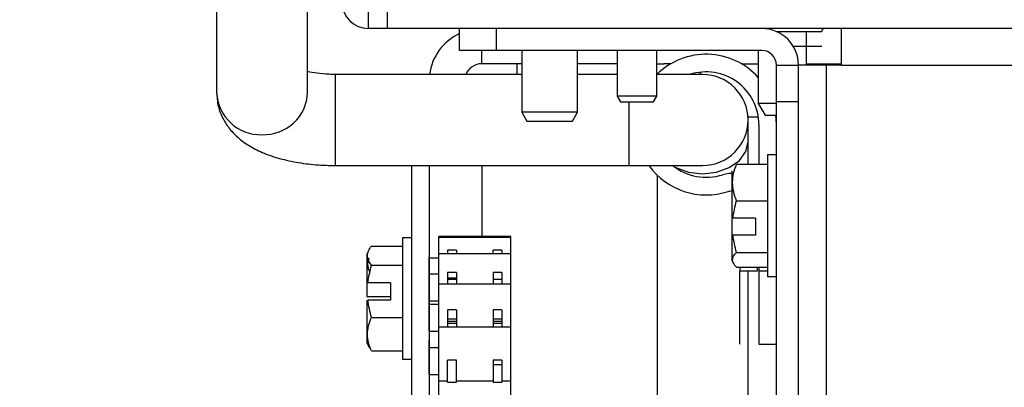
# Model space of a CAD drawing. Header units: inches. Extents: x 170 to 284, y 215 to 248.
# Tile 59 of 202: x 182.1863 to 182.3, y 224.3846 to 224.4271. Entities that reach past the tile are written whole.
import ezdxf

# ---------------------------------------------------------------- set-up
doc = ezdxf.new("R2010")
doc.units = ezdxf.units.IN
doc.header["$LTSCALE"] = 0.25
doc.header["$MEASUREMENT"] = 0
doc.layers.add('ANNOTATIONS', color=1, linetype='Continuous')
doc.layers.add('RH BENCH MOUNT', color=7, linetype='Continuous')
doc.styles.add('ARIAL', font='arial.ttf', dxfattribs={"height": 0.09375})
doc.dimstyles.new('STANDARD$0', dxfattribs={"dimtxt": 0.09375, "dimasz": 0.09375, "dimexe": 0.03125, "dimexo": 0.046875, "dimgap": 0.09, "dimtad": 0, "dimtih": 1, "dimtoh": 1, "dimdec": 4, "dimzin": 0, "dimdsep": 46, "dimtxsty": 'ARIAL', "dimcen": 0.09, "dimadec": 0, "dimazin": 0, "dimtfac": 1, "dimtdec": 4, "dimtofl": 0, "dimtmove": 0, "dimatfit": 1, "dimfxl": 1, "dimtolj": 1, "dimtzin": 0, "dimarcsym": 0})

# ---------------------------------------------------------------- blocks, each defined once
blk = doc.blocks.new('*D34')
at = {"layer": 'ANNOTATIONS', "color": 0, "lineweight": -2, "transparency": 16777216}
for p, q in [((182.0619612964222, 225.1031551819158), (182.0619612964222, 225.3047460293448)), ((182.6176742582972, 224.2929873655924), (182.6176742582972, 225.3047460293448)), ((181.9682112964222, 225.2734960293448), (181.8744612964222, 225.2734960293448)), ((182.7114242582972, 225.2734960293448), (182.8051742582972, 225.2734960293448))]:
    blk.add_line(p, q, dxfattribs=at)
at = {"layer": 'ANNOTATIONS', "color": 0, "transparency": 16777216}
for points in [[(181.9682112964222, 225.2891210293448), (181.9682112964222, 225.2578710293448), (182.0619612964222, 225.2734960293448)], [(182.7114242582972, 225.2891210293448), (182.7114242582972, 225.2578710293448), (182.6176742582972, 225.2734960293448)]]:
    blk.add_solid(points, dxfattribs=at)
at = {"layer": 'defpoints', "color": 0, "transparency": 16777216}
for p in [(182.6176742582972, 225.2734960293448), (182.0619612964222, 225.0562801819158), (182.6176742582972, 224.2461123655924)]:
    blk.add_point(p, dxfattribs=at)
at = {"layer": 'ANNOTATIONS', "color": 0, "transparency": 16777216, "insert": (183.0954961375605, 225.2734960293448), "char_height": 0.09375, "attachment_point": 5, "style": 'ARIAL'}
blk.add_mtext('\\A1;24 1/2"', dxfattribs=at)

msp = doc.modelspace()

# ---------------------------------------------------------------- linework, layer by layer
at = {"layer": 'RH BENCH MOUNT'}
for p, q in [((182.2090125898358, 224.4440574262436), (182.2090125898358, 224.4186525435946)), ((182.2195243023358, 224.4186525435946), (182.2195243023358, 224.4416450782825)), ((182.2287307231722, 224.4260400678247), (182.2287307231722, 224.4290850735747)), ((182.2265334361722, 224.4280678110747), (182.2265334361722, 224.4260400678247)), ((182.2287307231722, 224.4260400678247), (182.2265334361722, 224.4260400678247)), ((182.2811299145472, 224.4260400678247), (182.2287307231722, 224.4260400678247)), ((182.2370485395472, 224.4234969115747), (182.2370485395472, 224.4260400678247)), ((182.2412871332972, 224.4260400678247), (182.2412871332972, 224.4234969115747)), ((182.2736357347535, 224.4257009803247), (182.2788953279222, 224.4257009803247)), ((182.2771320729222, 224.4218014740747), (182.2771320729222, 224.4257009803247)), ((182.2811299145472, 224.4260400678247), (182.2811299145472, 224.4218014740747)), ((182.4455873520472, 224.4260400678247), (182.2811299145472, 224.4260400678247)), ((182.2412871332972, 224.4234969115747), (182.2370485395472, 224.4234969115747)), ((182.2396516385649, 224.4219631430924), (182.2396516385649, 224.4234969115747)), ((182.2719745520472, 224.4234969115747), (182.2412871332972, 224.4234969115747)), ((182.2442609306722, 224.4234969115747), (182.2442609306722, 224.4163692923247)), ((182.2507035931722, 224.4163692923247), (182.2507035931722, 224.4234969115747)), ((182.2552778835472, 224.4234969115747), (182.2552778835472, 224.4182342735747)), ((182.2598555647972, 224.4182342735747), (182.2598555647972, 224.4234969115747)), ((182.2715710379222, 224.4234969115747), (182.2715710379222, 224.4173865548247)), ((182.2755991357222, 224.4239987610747), (182.2788953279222, 224.4239987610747)), ((182.2442609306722, 224.4219631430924), (182.2396516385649, 224.4219631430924)), ((182.2437206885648, 224.4207327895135), (182.2437206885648, 224.4219631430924)), ((182.2552778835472, 224.4219631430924), (182.2507035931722, 224.4219631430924)), ((182.2598555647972, 224.4219631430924), (182.2606750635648, 224.4219631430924)), ((182.2614651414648, 224.4219631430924), (182.2606750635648, 224.4219631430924)), ((182.2696325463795, 224.4219631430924), (182.2715710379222, 224.4219631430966)), ((182.2771320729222, 224.4219631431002), (182.2811299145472, 224.4219631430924)), ((182.2649136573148, 224.4207282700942), (182.2649136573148, 224.4209968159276)), ((182.2736699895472, 224.4175628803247), (182.2736699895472, 224.4218014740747)), ((182.2736699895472, 224.4218014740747), (182.2762131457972, 224.4218014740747)), ((182.2794344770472, 224.4218014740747), (182.2762131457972, 224.4218014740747)), ((182.2762131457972, 224.3599858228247), (182.2762131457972, 224.4218014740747)), ((182.2811299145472, 224.4218014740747), (182.2794344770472, 224.4218014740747)), ((182.2794344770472, 224.3599858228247), (182.2794344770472, 224.4218014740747)), ((182.2811299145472, 224.4218014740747), (182.4455873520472, 224.4218014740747)), ((182.2442609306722, 224.4207327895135), (182.2227456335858, 224.4207327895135)), ((182.2227456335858, 224.4106037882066), (182.2227456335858, 224.4207327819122)), ((182.2552778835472, 224.4207327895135), (182.2507035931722, 224.4207327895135)), ((182.2651315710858, 224.4207327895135), (182.2598555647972, 224.4207327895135)), ((182.2552778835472, 224.4182342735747), (182.255669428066, 224.4175560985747)), ((182.2592157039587, 224.4182342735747), (182.2552778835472, 224.4182342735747)), ((182.255669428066, 224.4175560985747), (182.2589336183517, 224.4175560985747)), ((182.2566543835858, 224.4102210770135), (182.2566543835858, 224.4175560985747)), ((182.2589336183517, 224.4175560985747), (182.2594640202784, 224.4175560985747)), ((182.2598555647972, 224.4182342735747), (182.2592157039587, 224.4182342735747)), ((182.2594640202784, 224.4175560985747), (182.2598555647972, 224.4182342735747)), ((182.2715710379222, 224.4173865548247), (182.2723541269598, 224.4160302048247)), ((182.2722284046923, 224.4173865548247), (182.2715710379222, 224.4173865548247)), ((182.2736699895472, 224.4173865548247), (182.2722284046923, 224.4173865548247)), ((182.2736699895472, 224.3642244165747), (182.2736699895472, 224.4175628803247)), ((182.2762131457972, 224.4175628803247), (182.2736699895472, 224.4175628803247)), ((182.2442609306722, 224.4163692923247), (182.2448482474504, 224.4153520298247)), ((182.2507035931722, 224.4163692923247), (182.2442609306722, 224.4163692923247)), ((182.250116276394, 224.4153520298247), (182.2507035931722, 224.4163692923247)), ((182.2448482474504, 224.4153520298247), (182.250116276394, 224.4153520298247)), ((182.2703734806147, 224.4158595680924), (182.2715661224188, 224.4158595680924)), ((182.2703874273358, 224.4129940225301), (182.2703874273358, 224.4154769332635)), ((182.2723541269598, 224.4160302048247), (182.2728263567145, 224.4160302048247)), ((182.2728263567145, 224.4160302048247), (182.2736699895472, 224.4160302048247)), ((182.2736699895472, 224.4149434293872), (182.2735969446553, 224.4160302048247)), ((182.2736181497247, 224.4158595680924), (182.2736699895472, 224.4158595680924)), ((182.2716354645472, 224.4149434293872), (182.2716354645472, 224.4103662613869)), ((182.2703874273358, 224.4103662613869), (182.2703874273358, 224.4129940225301)), ((182.2227456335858, 224.4102210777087), (182.2227456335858, 224.4106037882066)), ((182.2736699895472, 224.4114423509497), (182.2726188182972, 224.4114423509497)), ((182.2726188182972, 224.4114423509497), (182.2726188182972, 224.3974041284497)), ((182.2227456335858, 224.4102210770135), (182.2566543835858, 224.4102210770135)), ((182.2315135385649, 224.4102210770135), (182.2315135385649, 224.3773945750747)), ((182.2335480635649, 224.4102210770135), (182.2335480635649, 224.3773945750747)), ((182.2396516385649, 224.4102210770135), (182.2396516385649, 224.4020449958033)), ((182.2566543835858, 224.4102210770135), (182.2651315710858, 224.4102210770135)), ((182.2685497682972, 224.4042003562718), (182.2685497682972, 224.4096255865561)), ((182.2690583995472, 224.4103662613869), (182.2726188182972, 224.4103662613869)), ((182.2598757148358, 224.4091323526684), (182.2598757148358, 224.3681199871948)), ((182.2690583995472, 224.4061370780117), (182.2726188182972, 224.4061370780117)), ((182.2685497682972, 224.4022239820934), (182.2685497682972, 224.4042003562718)), ((182.2712624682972, 224.4041537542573), (182.2686568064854, 224.4041537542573)), ((182.2712624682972, 224.4041537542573), (182.2712624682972, 224.4021773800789)), ((182.2315135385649, 224.4018891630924), (182.2304623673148, 224.4018891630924)), ((182.2304623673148, 224.4018891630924), (182.2304623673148, 224.3878509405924)), ((182.2429825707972, 224.4020449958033), (182.2346749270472, 224.4020449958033)), ((182.2346749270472, 224.4019051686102), (182.2346749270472, 224.4020449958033)), ((182.2429825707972, 224.4019051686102), (182.2346749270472, 224.4019051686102)), ((182.2346749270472, 224.4000386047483), (182.2346749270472, 224.4019051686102)), ((182.2429825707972, 224.4019051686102), (182.2429825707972, 224.4020449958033)), ((182.2429825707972, 224.4000386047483), (182.2429825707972, 224.4019051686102)), ((182.2685497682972, 224.3992208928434), (182.2685497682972, 224.4022239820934)), ((182.2712624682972, 224.4021773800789), (182.2686568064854, 224.4021773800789)), ((182.2269019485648, 224.4009145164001), (182.2304623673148, 224.4009145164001)), ((182.2367094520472, 224.4004366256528), (182.2356921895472, 224.4004366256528)), ((182.2356921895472, 224.4004366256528), (182.2356921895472, 224.4000321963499)), ((182.2367094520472, 224.4004366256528), (182.2367094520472, 224.4000321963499)), ((182.2409480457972, 224.4000321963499), (182.2409480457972, 224.4004366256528)), ((182.2419653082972, 224.4004366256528), (182.2409480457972, 224.4004366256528)), ((182.2419653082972, 224.4004366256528), (182.2419653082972, 224.4000321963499)), ((182.2263933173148, 224.3966631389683), (182.2263933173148, 224.4000723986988)), ((182.2335728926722, 224.3995400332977), (182.2335728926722, 224.3996798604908)), ((182.2346749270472, 224.3995400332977), (182.2335728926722, 224.3995400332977)), ((182.2335728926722, 224.3976734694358), (182.2335728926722, 224.3995400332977)), ((182.2429825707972, 224.4000386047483), (182.2346749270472, 224.4000386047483)), ((182.2346749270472, 224.3964712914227), (182.2346749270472, 224.4000386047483)), ((182.2429825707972, 224.3965311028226), (182.2429825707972, 224.4000386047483)), ((182.2685497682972, 224.3992208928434), (182.2687549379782, 224.3988515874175)), ((182.2690583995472, 224.4001940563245), (182.2726188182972, 224.4001940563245)), ((182.2269019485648, 224.3987106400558), (182.2304623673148, 224.3987106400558)), ((182.2690583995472, 224.3984802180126), (182.2726188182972, 224.3984802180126)), ((182.2694313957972, 224.3984802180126), (182.2694313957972, 224.3980653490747)), ((182.2694313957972, 224.3895881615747), (182.2694313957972, 224.3980653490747)), ((182.2694313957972, 224.3980653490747), (182.2714659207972, 224.3980653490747)), ((182.2703874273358, 224.3829191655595), (182.2703874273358, 224.3980653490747)), ((182.2714659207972, 224.3980653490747), (182.2714659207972, 224.3984802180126)), ((182.2716354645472, 224.3984802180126), (182.2716354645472, 224.3980653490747)), ((182.2716354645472, 224.3980653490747), (182.2716354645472, 224.3895881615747)), ((182.2716354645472, 224.3980653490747), (182.2726188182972, 224.3980653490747)), ((182.2346749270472, 224.3976734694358), (182.2335728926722, 224.3976734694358)), ((182.2335728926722, 224.3946047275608), (182.2335728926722, 224.3976734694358)), ((182.2367094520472, 224.3978642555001), (182.2356921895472, 224.3978642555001)), ((182.2356921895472, 224.3978642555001), (182.2356921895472, 224.3965311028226)), ((182.2367094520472, 224.3971983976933), (182.2356921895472, 224.3971983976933)), ((182.2367094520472, 224.3970739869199), (182.2356921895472, 224.3970739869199)), ((182.2367094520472, 224.3978642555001), (182.2367094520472, 224.3965311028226)), ((182.2419653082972, 224.3978642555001), (182.2409480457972, 224.3978642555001)), ((182.2409480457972, 224.3978642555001), (182.2409480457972, 224.3965311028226)), ((182.2419653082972, 224.3970739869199), (182.2409480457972, 224.3970739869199)), ((182.2419653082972, 224.3978642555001), (182.2419653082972, 224.3965311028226)), ((182.2726188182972, 224.3974041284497), (182.2736699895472, 224.3974041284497)), ((182.2263933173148, 224.3950870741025), (182.2263933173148, 224.3966631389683)), ((182.2291060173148, 224.39669346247), (182.226500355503, 224.39669346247)), ((182.2291060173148, 224.39669346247), (182.2291060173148, 224.394683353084)), ((182.2429825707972, 224.3965311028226), (182.2346749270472, 224.3965311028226)), ((182.2346749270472, 224.3915438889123), (182.2346749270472, 224.3965311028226)), ((182.2429825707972, 224.3915438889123), (182.2429825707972, 224.3965311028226)), ((182.2263933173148, 224.389667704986), (182.2263933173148, 224.3946530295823)), ((182.2291060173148, 224.3950567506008), (182.226500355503, 224.3950567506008)), ((182.2291060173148, 224.394683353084), (182.226500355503, 224.394683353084)), ((182.2335728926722, 224.3946047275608), (182.2346749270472, 224.3946047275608)), ((182.2335728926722, 224.3941659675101), (182.2335728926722, 224.3946047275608)), ((182.2346749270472, 224.3941659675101), (182.2335728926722, 224.3941659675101)), ((182.2335728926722, 224.3910972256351), (182.2335728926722, 224.3941659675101)), ((182.2367094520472, 224.3935716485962), (182.2356921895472, 224.3935716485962)), ((182.2356921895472, 224.3935716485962), (182.2356921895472, 224.3915438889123)), ((182.2367094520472, 224.3935716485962), (182.2367094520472, 224.3915438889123)), ((182.2419653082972, 224.3935716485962), (182.2409480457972, 224.3935716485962)), ((182.2409480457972, 224.3935716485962), (182.2409480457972, 224.3915438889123)), ((182.2419653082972, 224.3935716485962), (182.2419653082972, 224.3915438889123)), ((182.2269019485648, 224.3926661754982), (182.2304623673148, 224.3926661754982)), ((182.2367094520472, 224.3924953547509), (182.2356921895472, 224.3924953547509)), ((182.2419653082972, 224.3924953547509), (182.2409480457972, 224.3924953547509)), ((182.2429825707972, 224.3915438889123), (182.2346749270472, 224.3915438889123)), ((182.2346749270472, 224.3853062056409), (182.2346749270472, 224.3915438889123)), ((182.2356921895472, 224.3922395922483), (182.2367094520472, 224.3922395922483)), ((182.2367094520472, 224.3919714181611), (182.2356921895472, 224.3919714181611)), ((182.2409480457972, 224.3922395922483), (182.2419653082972, 224.3922395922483)), ((182.2419653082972, 224.3919714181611), (182.2409480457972, 224.3919714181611)), ((182.2429825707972, 224.3853062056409), (182.2429825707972, 224.3915438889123)), ((182.2335728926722, 224.3910972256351), (182.2346749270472, 224.3910972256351)), ((182.2263933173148, 224.389667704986), (182.226678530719, 224.3891543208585)), ((182.2335728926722, 224.3891787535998), (182.2335728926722, 224.3900696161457)), ((182.2346749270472, 224.3891787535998), (182.2335728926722, 224.3891787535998)), ((182.2335728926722, 224.3861100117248), (182.2335728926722, 224.3891787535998)), ((182.2716354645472, 224.3895881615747), (182.2736699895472, 224.3895881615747)), ((182.2269019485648, 224.3888255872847), (182.2304623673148, 224.3888255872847)), ((182.2304623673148, 224.3878509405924), (182.2315135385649, 224.3878509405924)), ((182.2367094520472, 224.3877561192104), (182.2356921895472, 224.3877561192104)), ((182.2356921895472, 224.3852198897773), (182.2356921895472, 224.3877561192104)), ((182.2367094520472, 224.3852198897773), (182.2367094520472, 224.3877561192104)), ((182.2419653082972, 224.3877561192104), (182.2409480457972, 224.3877561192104)), ((182.2409480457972, 224.3877561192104), (182.2409480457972, 224.3853062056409)), ((182.2409480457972, 224.3872624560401), (182.2419653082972, 224.3872624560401)), ((182.2419653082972, 224.3877561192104), (182.2419653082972, 224.3853062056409)), ((182.2335728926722, 224.3861100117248), (182.2346749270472, 224.3861100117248)), ((182.2356921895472, 224.3853062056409), (182.2346749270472, 224.3853062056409)), ((182.2346749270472, 224.3781047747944), (182.2346749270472, 224.3853062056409)), ((182.2356921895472, 224.3852198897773), (182.2367094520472, 224.3852198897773)), ((182.2409480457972, 224.3853062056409), (182.2367094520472, 224.3853062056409)), ((182.2409480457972, 224.3853062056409), (182.2409480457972, 224.3852198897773)), ((182.2409480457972, 224.3852198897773), (182.2419653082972, 224.3852198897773)), ((182.2429825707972, 224.3853062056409), (182.2419653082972, 224.3853062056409)), ((182.2419653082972, 224.3853062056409), (182.2419653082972, 224.3852198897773)), ((182.2429825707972, 224.3781047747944), (182.2429825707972, 224.3853062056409))]:
    msp.add_line(p, q, dxfattribs=at)
at = {"layer": 'RH BENCH MOUNT', "flags": 128}
for points in [[(182.2619443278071, 224.4100388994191), (182.2620422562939, 224.4099873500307), (182.2635074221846, 224.4094594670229), (182.2651315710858, 224.4092775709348), (182.2667557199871, 224.4094594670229), (182.2682208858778, 224.4099873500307), (182.2693836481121, 224.4108095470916), (182.2701301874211, 224.4118455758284), (182.2703874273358, 224.4129940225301)], [(182.2685497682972, 224.4093146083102), (182.2681620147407, 224.409307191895), (182.2674572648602, 224.40916373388)], [(182.2680951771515, 224.4072318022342), (182.2683300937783, 224.4072796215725), (182.2685497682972, 224.4072740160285)]]:
    msp.add_lwpolyline(points, dxfattribs=at)
at = {"layer": 'RH BENCH MOUNT'}
for centre, radius, start, end in [((182.2265334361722, 224.4290850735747), 0.00304500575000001, 180, 270), ((182.2396516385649, 224.4199286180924), 0.006103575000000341, 115.2448596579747, 172.429029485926), ((182.2719745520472, 224.4218014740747), 0.004238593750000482, 0, 90), ((182.2792344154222, 224.4257009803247), 0.0003390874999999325, 90, 180), ((182.2655488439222, 224.4149434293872), 0.00812114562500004, 42.13681711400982, 134.5108116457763), ((182.2719745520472, 224.4218014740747), 0.001695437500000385, 0, 90), ((182.2396516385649, 224.4199286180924), 0.002034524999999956, 90, 156.7176539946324), ((182.2655488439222, 224.4149434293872), 0.00608662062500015, 6.513775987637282e-12, 107.9804963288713), ((182.2651315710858, 224.4154769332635), 0.005255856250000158, 270, 90), ((182.2140976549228, 224.4188660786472), 0.005089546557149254, 182.4045854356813, 271.9230495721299), ((182.2144664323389, 224.4188367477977), 0.005061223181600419, 267.7581166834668, 357.9142483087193), ((182.2655488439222, 224.4149434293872), 0.008121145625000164, 215.5553004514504, 288.2729145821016), ((182.2655488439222, 224.4149434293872), 0.006086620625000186, 230.8828728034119, 288.2729145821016)]:
    msp.add_arc(centre, radius, start, end, dxfattribs=at)
for points, knots in [([(182.2227456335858, 224.4207327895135), (182.2224934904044, 224.420736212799), (182.2217556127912, 224.4207462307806), (182.2205987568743, 224.4208465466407), (182.219867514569, 224.4209956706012), (182.2195243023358, 224.4210656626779)], [0, 0, 0, 0, 0.2159667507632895, 0.6320100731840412, 1, 1, 1, 1]), ([(182.2090125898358, 224.4186525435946), (182.2090503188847, 224.418125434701), (182.2091253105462, 224.4170777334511), (182.2096984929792, 224.4156299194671), (182.210526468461, 224.4143717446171), (182.211594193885, 224.4133005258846), (182.2129104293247, 224.4123769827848), (182.2145421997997, 224.4115787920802), (182.2165053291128, 224.4109340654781), (182.2187220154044, 224.4104854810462), (182.2208374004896, 224.4102552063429), (182.2221833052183, 224.4102311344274), (182.2227456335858, 224.4102210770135)], [0, 0, 0, 0, 0.08784029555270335, 0.1745946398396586, 0.25942518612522, 0.3466296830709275, 0.4412398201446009, 0.549203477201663, 0.6720393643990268, 0.7957124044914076, 0.9146472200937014, 1, 1, 1, 1]), ([(182.2690583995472, 224.4061370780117), (182.2687805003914, 224.4068286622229), (182.2686035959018, 224.4075299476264), (182.2686027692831, 224.4086072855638), (182.2686461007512, 224.4089658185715), (182.2688046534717, 224.4096712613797), (182.2689193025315, 224.4100201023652), (182.2690583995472, 224.4103662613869)], [0, 0, 0, 0, 0.4999999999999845, 0.4999999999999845, 0.7499999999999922, 0.7499999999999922, 1, 1, 1, 1]), ([(182.2269019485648, 224.3987106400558), (182.2266240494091, 224.3990710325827), (182.2264471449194, 224.399436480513), (182.2264463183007, 224.3999978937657), (182.2264896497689, 224.4001847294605), (182.2266482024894, 224.4005523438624), (182.2267628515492, 224.4007341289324), (182.2269019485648, 224.4009145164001)], [0, 0, 0, 0, 0.5000000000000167, 0.5000000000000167, 0.7500000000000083, 0.7500000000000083, 1, 1, 1, 1]), ([(182.2265920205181, 224.3995141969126), (182.2265250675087, 224.3992983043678), (182.2263469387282, 224.3987239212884), (182.2265764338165, 224.398152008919), (182.2267196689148, 224.3977950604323)], [0, 0, 0, 0, 0.3758685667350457, 1, 1, 1, 1]), ([(182.2690583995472, 224.3984802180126), (182.2687805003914, 224.3987604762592), (182.2686035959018, 224.3990446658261), (182.2686027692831, 224.3994812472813), (182.2686461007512, 224.3996265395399), (182.2688046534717, 224.3999124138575), (182.2689193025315, 224.4000537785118), (182.2690583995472, 224.4001940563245)], [0, 0, 0, 0, 0.5000000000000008, 0.5000000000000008, 0.7500000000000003, 0.7500000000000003, 1, 1, 1, 1]), ([(182.2269019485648, 224.3888255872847), (182.2266240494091, 224.389453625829), (182.2264471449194, 224.3900904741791), (182.2264463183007, 224.3910688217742), (182.2264896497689, 224.3913944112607), (182.2266482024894, 224.3920350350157), (182.2267628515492, 224.3923518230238), (182.2269019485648, 224.3926661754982)], [0, 0, 0, 0, 0.5000000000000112, 0.5000000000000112, 0.7500000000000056, 0.7500000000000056, 1, 1, 1, 1])]:
    msp.add_open_spline(points, degree=3, knots=knots, dxfattribs=at)
for points in [[(182.2686568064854, 224.4041537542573), (182.2687297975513, 224.4048306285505), (182.2688731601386, 224.405489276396), (182.2690583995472, 224.4061370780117)], [(182.2686568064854, 224.4041537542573), (182.2686211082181, 224.4041692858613), (182.268585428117, 224.4041848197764), (182.2685497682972, 224.4042003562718)], [(182.2685497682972, 224.4022239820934), (182.2685854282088, 224.402208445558), (182.2686211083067, 224.4021929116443), (182.2686568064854, 224.4021773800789)], [(182.2690583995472, 224.4001940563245), (182.2688727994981, 224.4008431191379), (182.2687287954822, 224.401509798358), (182.2686568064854, 224.4021773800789)], [(182.226500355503, 224.39669346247), (182.2265733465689, 224.3973818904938), (182.2267167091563, 224.3980517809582), (182.2269019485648, 224.3987106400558)], [(182.226500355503, 224.39669346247), (182.2264646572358, 224.3966833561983), (182.2264289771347, 224.3966732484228), (182.2263933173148, 224.3966631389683)], [(182.2263933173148, 224.3950870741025), (182.2264289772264, 224.395076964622), (182.2264646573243, 224.3950668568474), (182.226500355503, 224.3950567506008)], [(182.2263933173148, 224.3946530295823), (182.2264289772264, 224.3946631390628), (182.2264646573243, 224.3946732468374), (182.226500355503, 224.394683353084)], [(182.2269019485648, 224.3926661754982), (182.2267163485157, 224.3933263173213), (182.2265723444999, 224.3940043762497), (182.226500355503, 224.394683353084)]]:
    msp.add_open_spline(points, degree=3, dxfattribs=at)

# ---------------------------------------------------------------- dimensions: what is measured, and where the dimension line sits
at = {"layer": 'ANNOTATIONS'}
dim = msp.add_linear_dim(base=(182.6176742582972, 225.2734960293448), p1=(182.0619612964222, 225.0562801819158), p2=(182.6176742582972, 224.2461123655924), angle=7.016709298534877e-15, text='24 1/2"', dimstyle='STANDARD$0', dxfattribs=at)
dim.commit()
dim.dimension.update_dxf_attribs({"geometry": '*D34', "text_midpoint": (183.0954961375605, 225.2734960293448), "dimtype": 160})

doc.saveas('drawing.dxf')
